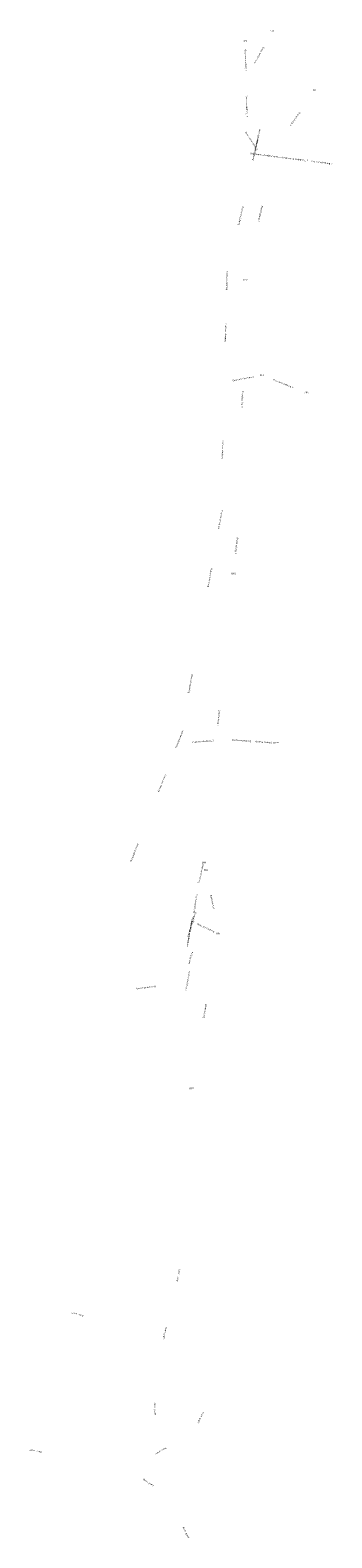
# Model space of a CAD drawing. Header units: metres. Extents: x 119002 to 119067, y 1199917 to 1200243.
import ezdxf
from ezdxf.enums import TextEntityAlignment as Align

# ---------------------------------------------------------------- set-up
doc = ezdxf.new("R2010")
doc.units = ezdxf.units.M
for name, color, linetype in [('DR1', 7, 'Continuous'), ('DR2', 7, 'Continuous'), ('DR3', 7, 'Continuous'), ('DR4', 7, 'Continuous'), ('DR5', 7, 'Continuous'), ('DR6', 7, 'Continuous'), ('DR7', 7, 'Continuous'), ('Drensledning', 32, 'Continuous'), ('Drensledning 2', 32, 'Continuous'), ('Fellingsdam', 7, 'Continuous'), ('Grøft', 30, 'Continuous'), ('Overvannsledning', 7, 'Continuous'), ('Overvannsledning 2', 7, 'Continuous'), ('PK1', 7, 'Continuous'), ('Pumpeledning overvann', 7, 'Continuous'), ('SF1', 7, 'Continuous'), ('SF2', 7, 'Continuous'), ('SF3', 7, 'Continuous'), ('SF4', 7, 'Continuous'), ('SF5', 7, 'Continuous')]:
    doc.layers.add(name, color=color, linetype=linetype)
doc.styles.add('ISO35', font='iso3098.shx')

msp = doc.modelspace()

# ---------------------------------------------------------------- texts
at = {"layer": 'DR1', "style": 'ISO35'}
msp.add_text('DR1', height=0.35, dxfattribs=at).set_placement((119063.81, 1200230.42, 133.51), align=Align.MIDDLE_CENTER)
at = {"layer": 'DR2', "style": 'ISO35'}
msp.add_text('DR2', height=0.35, dxfattribs=at).set_placement((119048.75, 1200189.32, 134.2), align=Align.MIDDLE_CENTER)
at = {"layer": 'DR3', "style": 'ISO35'}
msp.add_text('DR3', height=0.35, dxfattribs=at).set_placement((119046.18, 1200125.69, 134.87), align=Align.MIDDLE_CENTER)
at = {"layer": 'DR4', "style": 'ISO35'}
msp.add_text('DR4', height=0.35, dxfattribs=at).set_placement((119039.7, 1200063.05, 133.7), align=Align.MIDDLE_CENTER)
at = {"layer": 'DR5', "style": 'ISO35'}
msp.add_text('DR5', height=0.35, dxfattribs=at).set_placement((119040.13, 1200061.38, 133.67), align=Align.MIDDLE_CENTER)
at = {"layer": 'DR6', "style": 'ISO35'}
msp.add_text('DR6', height=0.35, dxfattribs=at).set_placement((119042.86, 1200047.63, 134.08), align=Align.MIDDLE_CENTER)
at = {"layer": 'DR7', "style": 'ISO35'}
msp.add_text('DR7', height=0.35, dxfattribs=at).set_placement((119037.08, 1200014.06, 133.25), align=Align.MIDDLE_CENTER)
at = {"layer": 'Drensledning', "style": 'ISO35'}
for rotation, p in [(101.2496, (119041.49, 1200054.51, 130.39)), (260.2239, (119039.97, 1200030.85, 130.44))]:
    msp.add_text('Drensledning', height=0.35, rotation=rotation, dxfattribs=at).set_placement(p, align=Align.MIDDLE_CENTER)
at = {"layer": 'Drensledning 2', "style": 'ISO35'}
for rotation, p in [(235.3886, (119059.49, 1200224.16, 131.42)), (257.3294, (119051.96, 1200203.61, 131.31)), (268.526, (119048.08, 1200163.47, 131.1)), (264.094, (119046.8, 1200131.66, 130.94)), (264.094, (119042.94, 1200094.37, 130.6))]:
    msp.add_text('Drensledning 2', height=0.35, rotation=rotation, dxfattribs=at).set_placement(p, align=Align.MIDDLE_CENTER)
at = {"layer": 'Fellingsdam', "style": 'ISO35'}
msp.add_text('Fellingsdam', height=0.35, rotation=256.016, dxfattribs=at).set_placement((119036.87, 1200042.35, 130), align=Align.MIDDLE_CENTER)
at = {"layer": 'Grøft', "style": 'ISO35'}
for rotation, p in [(78.7552, (119034.17, 1199973.6, 132.03)), (164.2617, (119012.29, 1199965.11, 131.4)), (256.5452, (119031.28, 1199961.03, 131.1)), (271.6039, (119029.14, 1199944.7, 132.07)), (242.5228, (119039.03, 1199942.68, 132.65)), (210.1059, (119030.41, 1199935.53, 131.91)), (168.6415, (119003.24, 1199935.5, 131.01)), (327.2611, (119027.71, 1199928.68, 131.54)), (295.397, (119035.86, 1199917.82, 132.4))]:
    msp.add_text('Bunn grøft', height=0.35, rotation=rotation, dxfattribs=at).set_placement(p, align=Align.MIDDLE_CENTER)
at = {"layer": 'Overvannsledning', "style": 'ISO35'}
for rotation, p in [(60.7562, (119051.59, 1200237.97, 131.76)), (257.5034, (119051.16, 1200218.71, 131.41)), (257.5034, (119051.44, 1200219.98, 131.41)), (257.5034, (119050.84, 1200217.25, 131.41)), (352.8051, (119051.84, 1200216.48, 131.57)), (352.8051, (119055.6, 1200216, 131.61)), (257.5034, (119047.72, 1200203.17, 131.4)), (268.526, (119044.74, 1200189.19, 131.39)), (268.526, (119044.45, 1200177.86, 131.39)), (268.526, (119043.8, 1200152.59, 131.38)), (259.7036, (119043.3, 1200137.35, 131.37)), (259.7036, (119041.01, 1200124.77, 131.36)), (259.7036, (119036.84, 1200101.78, 131.24)), (248.3665, (119034.47, 1200089.8, 131.11)), (355.8594, (119047.85, 1200089.51, 132.6)), (355.8594, (119052.98, 1200089.14, 132.65)), (248.3665, (119030.67, 1200080.21, 131.01)), (248.3665, (119024.7, 1200065.17, 130.84)), (256.5821, (119039.12, 1200060.62, 130.26)), (261.1768, (119037.92, 1200054.2, 130.19)), (335.1817, (119040.08, 1200048.92, 130.15)), (258.9519, (119036.24, 1200037.37, 131.53)), (187.7229, (119027.21, 1200035.91, 131.44))]:
    msp.add_text('Overvannsledning', height=0.35, rotation=rotation, dxfattribs=at).set_placement(p, align=Align.MIDDLE_CENTER)
at = {"layer": 'Overvannsledning 2', "style": 'ISO35'}
for rotation, p in [(271.3573, (119048.79, 1200236.87, 131.74)), (271.3514, (119049.02, 1200226.96, 131.64)), (303.062, (119050.06, 1200219.42, 131.57)), (352.8051, (119059.94, 1200215.45, 131.65)), (352.8051, (119065.26, 1200214.78, 132.2)), (10.7296, (119048.21, 1200167.91, 131.94)), (338.6546, (119056.92, 1200166.85, 132.41)), (4.3713, (119039.5, 1200089.31, 131.91))]:
    msp.add_text('Overvannsledning 2', height=0.35, rotation=rotation, dxfattribs=at).set_placement(p, align=Align.MIDDLE_CENTER)
at = {"layer": 'PK1', "style": 'ISO35'}
msp.add_text('PK1', height=0.35, dxfattribs=at).set_placement((119037.3, 1200050.2, 133.14), align=Align.MIDDLE_CENTER)
at = {"layer": 'Pumpeledning overvann', "style": 'ISO35'}
for rotation, p in [(252.3446, (119037.1, 1200049.56, 130.42)), (259.9177, (119036.79, 1200048.34, 131.28)), (259.9178, (119036.64, 1200047.5, 131.88))]:
    msp.add_text('Pumpeledning overvann', height=0.35, rotation=rotation, dxfattribs=at).set_placement(p, align=Align.MIDDLE_CENTER)
at = {"layer": 'SF1', "style": 'ISO35'}
msp.add_text('SF1', height=0.35, dxfattribs=at).set_placement((119054.54, 1200243.25, 133.05), align=Align.MIDDLE_CENTER)
at = {"layer": 'SF2', "style": 'ISO35'}
msp.add_text('SF2', height=0.35, dxfattribs=at).set_placement((119048.69, 1200241.12, 132.62), align=Align.MIDDLE_CENTER)
at = {"layer": 'SF3', "style": 'ISO35'}
msp.add_text('SF3', height=0.35, dxfattribs=at).set_placement((119052.26, 1200168.67, 134.28), align=Align.MIDDLE_CENTER)
at = {"layer": 'SF4', "style": 'ISO35'}
msp.add_text('SF4', height=0.35, dxfattribs=at).set_placement((119061.96, 1200164.88, 133.9), align=Align.MIDDLE_CENTER)
at = {"layer": 'SF5', "style": 'ISO35'}
msp.add_text('SF5', height=0.35, dxfattribs=at).set_placement((119055.53, 1200088.95, 134.12), align=Align.MIDDLE_CENTER)

doc.saveas('drawing.dxf')
